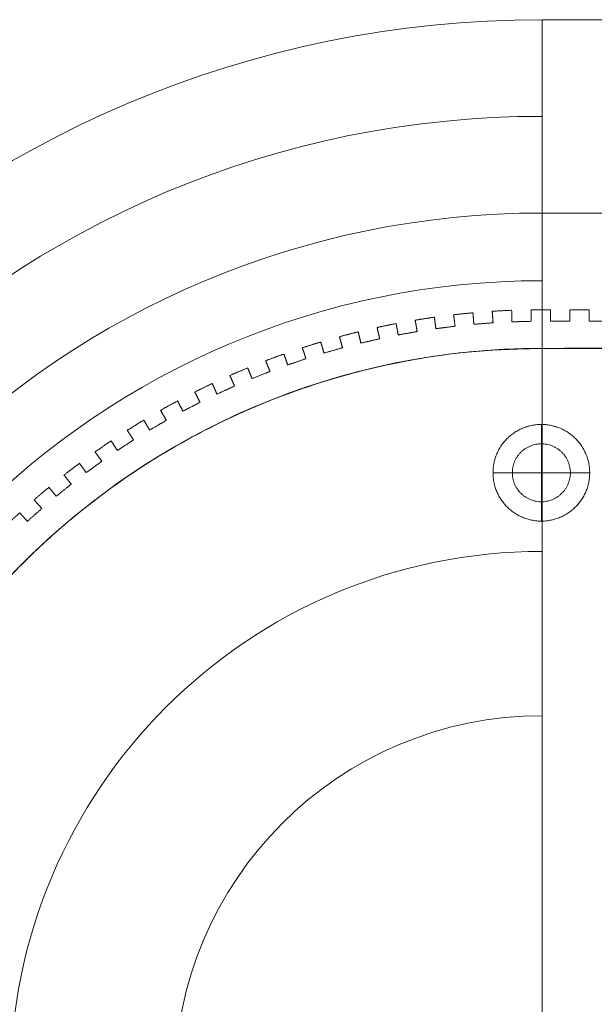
# Model space of a CAD drawing. Header units: millimetres. Extents: x -13921 to -12971, y -5231 to -4681.
# Tile 7 of 16: x -13781 to -13633, y -4936 to -4681. Entities that reach past the tile are written whole.
import ezdxf

# ---------------------------------------------------------------- set-up
doc = ezdxf.new("R2010")
doc.units = ezdxf.units.MM
doc.header["$MEASUREMENT"] = 0
doc.layers.add('Default', color=7, linetype='Continuous', lineweight=18, true_color=0x000000)

msp = doc.modelspace()

# ---------------------------------------------------------------- linework, layer by layer
at = {"layer": 'Default'}
for p, q in [((-13646.19, -4756.36, 23.11), (-13646.19, -4756.36, 398.12)), ((-13646.19, -4766.36, 23.11), (-13646.19, -4766.36, 398.12)), ((-13646.38, -4811.03, 13.17), (-13646.38, -4786.03, 13.17)), ((-13646.38, -4791.03, 7.17), (-13646.38, -4786.03, 7.17)), ((-13646.38, -4791.03, 6.17), (-13646.38, -4786.03, 6.17)), ((-13646.38, -4811.03, 0.17), (-13646.38, -4786.03, 0.17)), ((-13658.88, -4798.53, 13.17), (-13633.88, -4798.53, 13.17)), ((-13658.88, -4798.53, 7.17), (-13653.88, -4798.53, 7.17)), ((-13658.88, -4798.53, 6.17), (-13653.88, -4798.53, 6.17)), ((-13658.88, -4798.53, 0.17), (-13633.88, -4798.53, 0.17)), ((-13638.88, -4798.53, 7.17), (-13633.88, -4798.53, 7.17)), ((-13638.88, -4798.53, 6.17), (-13633.88, -4798.53, 6.17)), ((-13646.38, -4811.03, 7.17), (-13646.38, -4806.03, 7.17)), ((-13646.38, -4811.03, 6.17), (-13646.38, -4806.03, 6.17))]:
    msp.add_line(p, q, dxfattribs=at)
for centre, radius in [((-13646.21, -4956.36, 411.21), 274.99), ((-13646.21, -4956.36, 417.21), 274.99), ((-13646.21, -4956.36, 414.21), 274.99), ((-13646.21, -4956.36, 404.71), 250), ((-13646.21, -4956.36, 398.21), 225), ((-13646.21, -4956.36, 398.21), 207.5), ((-13646.21, -4956.36, 392.4), 190), ((-13646.21, -4956.36, 395.3), 190), ((-13646.21, -4956.36, 398.21), 190), ((-13646.21, -4956.36, 417.21), 137.5), ((-13646.21, -4956.36, 392.35), 95)]:
    msp.add_arc(centre, radius, 90, 270, dxfattribs=at)
for points in [[(-13646.21, -4681.37, 417.21), (-13646.21, -4818.86, 417.21), (-13646.21, -4956.36, 417.21)], [(-13646.21, -4681.37, 411.21), (-13646.21, -4681.37, 414.21), (-13646.21, -4681.37, 417.21)], [(-13646.21, -4731.36, 398.21), (-13646.21, -4706.36, 404.71), (-13646.21, -4681.37, 411.21)], [(-13246.21, -4681.37, 417.21), (-13446.21, -4681.37, 417.21), (-13646.21, -4681.37, 417.21)], [(-13646.21, -5231.35, 417.21), (-13646.21, -4956.36, 417.21), (-13646.21, -4681.37, 417.21)], [(-13246.21, -4681.37, 411.21), (-13446.21, -4681.37, 411.21), (-13646.21, -4681.37, 411.21)], [(-13646.21, -4681.37, 417.21), (-13646.21, -4681.37, 414.21), (-13646.21, -4681.37, 411.21)], [(-13646.21, -4681.37, 411.21), (-13646.21, -4706.36, 404.71), (-13646.21, -4731.36, 398.21)], [(-13646.21, -4766.36, 398.21), (-13646.21, -4748.86, 398.21), (-13646.21, -4731.36, 398.21)], [(-13246.21, -4731.36, 398.21), (-13446.21, -4731.36, 398.21), (-13646.21, -4731.36, 398.21)], [(-13646.21, -4731.36, 398.21), (-13646.21, -4748.86, 398.21), (-13646.21, -4766.36, 398.21)], [(-13673.65, -4761.27, 23.11), (-13673.84, -4759.79, 23.11), (-13674.03, -4758.3, 23.11)], [(-13673.65, -4761.27, 398.12), (-13673.84, -4759.79, 398.12), (-13674.03, -4758.3, 398.12)], [(-13674.03, -4758.3, 23.11), (-13674.03, -4758.3, 210.61), (-13674.03, -4758.3, 398.12)], [(-13674.03, -4758.3, 217.75), (-13673.84, -4759.79, 217.75), (-13673.65, -4761.27, 217.75)], [(-13669.07, -4757.67, 23.11), (-13668.88, -4759.15, 23.11), (-13668.69, -4760.63, 23.11)], [(-13669.07, -4757.67, 398.12), (-13668.88, -4759.15, 398.12), (-13668.69, -4760.63, 398.12)], [(-13669.07, -4757.67, 398.12), (-13669.07, -4757.67, 210.61), (-13669.07, -4757.67, 23.11)], [(-13668.69, -4760.63, 217.75), (-13668.88, -4759.15, 217.75), (-13669.07, -4757.67, 217.75)], [(-13669.01, -4758.15, 23.11), (-13669.01, -4758.15, 210.61), (-13669.01, -4758.15, 398.12)], [(-13663.84, -4760.13, 23.11), (-13663.96, -4758.65, 23.11), (-13664.07, -4757.16, 23.11)], [(-13663.84, -4760.13, 398.12), (-13663.96, -4758.65, 398.12), (-13664.07, -4757.16, 398.12)], [(-13664.07, -4757.16, 23.11), (-13664.07, -4757.16, 210.61), (-13664.07, -4757.16, 398.12)], [(-13664.07, -4757.16, 217.75), (-13663.96, -4758.65, 217.75), (-13663.84, -4760.13, 217.75)], [(-13664.03, -4757.64, 23.11), (-13664.03, -4757.64, 210.61), (-13664.03, -4757.64, 398.12)], [(-13659.08, -4756.77, 23.11), (-13658.97, -4758.26, 23.11), (-13658.86, -4759.75, 23.11)], [(-13659.08, -4756.77, 398.12), (-13658.97, -4758.26, 398.12), (-13658.86, -4759.75, 398.12)], [(-13659.08, -4756.77, 398.12), (-13659.08, -4756.77, 210.61), (-13659.08, -4756.77, 23.11)], [(-13658.86, -4759.75, 217.75), (-13658.97, -4758.26, 217.75), (-13659.08, -4756.77, 217.75)], [(-13659.05, -4757.26, 23.11), (-13659.05, -4757.26, 210.61), (-13659.05, -4757.26, 398.12)], [(-13653.98, -4759.5, 23.11), (-13654.02, -4758, 23.11), (-13654.06, -4756.51, 23.11)], [(-13653.98, -4759.5, 398.12), (-13654.02, -4758, 398.12), (-13654.06, -4756.51, 398.12)], [(-13654.06, -4756.51, 23.11), (-13654.06, -4756.51, 210.61), (-13654.06, -4756.51, 398.12)], [(-13654.06, -4756.51, 217.75), (-13654.02, -4758, 217.75), (-13653.98, -4759.5, 217.75)], [(-13654.05, -4757, 23.11), (-13654.05, -4757, 210.61), (-13654.05, -4757, 398.12)], [(-13649.06, -4756.38, 23.11), (-13649.02, -4757.87, 23.11), (-13648.98, -4759.36, 23.11)], [(-13649.06, -4756.38, 398.12), (-13649.02, -4757.87, 398.12), (-13648.98, -4759.36, 398.12)], [(-13649.06, -4756.38, 398.12), (-13649.06, -4756.38, 210.61), (-13649.06, -4756.38, 23.11)], [(-13648.98, -4759.36, 217.75), (-13649.02, -4757.87, 217.75), (-13649.06, -4756.38, 217.75)], [(-13649.05, -4756.86, 23.11), (-13649.05, -4756.86, 210.61), (-13649.05, -4756.86, 398.12)], [(-13644.03, -4759.36, 23.11), (-13644.03, -4757.86, 23.11), (-13644.03, -4756.36, 23.11)], [(-13644.03, -4759.36, 398.12), (-13644.03, -4757.86, 398.12), (-13644.03, -4756.36, 398.12)], [(-13644.03, -4756.36, 23.11), (-13644.03, -4756.36, 210.61), (-13644.03, -4756.36, 398.12)], [(-13644.03, -4756.36, 217.75), (-13644.03, -4757.86, 217.75), (-13644.03, -4759.36, 217.75)], [(-13644.03, -4756.86, 23.11), (-13644.03, -4756.86, 210.61), (-13644.03, -4756.86, 398.12)], [(-13634, -4756.36, 23.11), (-13636.52, -4756.36, 23.11), (-13639.03, -4756.36, 23.11)], [(-13634, -4756.36, 398.12), (-13636.52, -4756.36, 398.12), (-13639.03, -4756.36, 398.12)], [(-13639.03, -4756.36, 23.11), (-13639.03, -4757.86, 23.11), (-13639.03, -4759.36, 23.11)], [(-13639.03, -4756.36, 398.12), (-13639.03, -4757.86, 398.12), (-13639.03, -4759.36, 398.12)], [(-13639.03, -4756.36, 398.12), (-13639.03, -4756.36, 210.61), (-13639.03, -4756.36, 23.11)], [(-13639.03, -4756.36, 210.61), (-13636.52, -4756.36, 210.61), (-13634, -4756.36, 210.61)], [(-13639.03, -4759.36, 217.75), (-13639.03, -4757.86, 217.75), (-13639.03, -4756.36, 217.75)], [(-13639.03, -4756.86, 23.11), (-13639.03, -4756.86, 210.61), (-13639.03, -4756.86, 398.12)], [(-13634, -4759.36, 23.11), (-13634, -4757.86, 23.11), (-13634, -4756.36, 23.11)], [(-13634, -4759.36, 398.12), (-13634, -4757.86, 398.12), (-13634, -4756.36, 398.12)], [(-13634, -4756.36, 23.11), (-13634, -4756.36, 210.61), (-13634, -4756.36, 398.12)], [(-13634, -4756.36, 217.75), (-13634, -4757.86, 217.75), (-13634, -4759.36, 217.75)], [(-13634, -4756.86, 23.11), (-13634, -4756.86, 210.61), (-13634, -4756.86, 398.12)], [(-13688.85, -4760.96, 23.11), (-13688.52, -4762.41, 23.11), (-13688.18, -4763.87, 23.11)], [(-13688.85, -4760.96, 398.12), (-13688.52, -4762.41, 398.12), (-13688.18, -4763.87, 398.12)], [(-13688.85, -4760.96, 398.12), (-13688.85, -4760.96, 210.61), (-13688.85, -4760.96, 23.11)], [(-13688.18, -4763.87, 217.75), (-13688.52, -4762.41, 217.75), (-13688.85, -4760.96, 217.75)], [(-13683.4, -4762.89, 23.11), (-13683.66, -4761.42, 23.11), (-13683.93, -4759.95, 23.11)], [(-13683.4, -4762.89, 398.12), (-13683.66, -4761.42, 398.12), (-13683.93, -4759.95, 398.12)], [(-13683.93, -4759.95, 23.11), (-13683.93, -4759.95, 210.61), (-13683.93, -4759.95, 398.12)], [(-13683.93, -4759.95, 217.75), (-13683.66, -4761.42, 217.75), (-13683.4, -4762.89, 217.75)], [(-13683.84, -4760.43, 23.11), (-13683.84, -4760.43, 210.61), (-13683.84, -4760.43, 398.12)], [(-13679, -4759.07, 23.11), (-13678.74, -4760.54, 23.11), (-13678.48, -4762.01, 23.11)], [(-13679, -4759.07, 398.12), (-13678.74, -4760.54, 398.12), (-13678.48, -4762.01, 398.12)], [(-13679, -4759.07, 398.12), (-13679, -4759.07, 210.61), (-13679, -4759.07, 23.11)], [(-13678.48, -4762.01, 217.75), (-13678.74, -4760.54, 217.75), (-13679, -4759.07, 217.75)], [(-13678.92, -4759.54, 23.11), (-13678.92, -4759.54, 210.61), (-13678.92, -4759.54, 398.12)], [(-13673.97, -4758.79, 23.11), (-13673.97, -4758.79, 210.61), (-13673.97, -4758.79, 398.12)], [(-13668.69, -4760.63, 23.11), (-13671.17, -4760.95, 23.11), (-13673.65, -4761.27, 23.11)], [(-13668.69, -4760.63, 398.12), (-13671.17, -4760.95, 398.12), (-13673.65, -4761.27, 398.12)], [(-13673.65, -4761.27, 217.75), (-13671.17, -4760.95, 217.75), (-13668.69, -4760.63, 217.75)], [(-13671.17, -4760.95, 23.11), (-13671.17, -4760.95, 210.61), (-13671.17, -4760.95, 398.12)], [(-13668.69, -4760.63, 23.11), (-13668.69, -4760.63, 210.61), (-13668.69, -4760.63, 398.12)], [(-13658.86, -4759.75, 23.11), (-13661.35, -4759.94, 23.11), (-13663.84, -4760.13, 23.11)], [(-13658.86, -4759.75, 398.12), (-13661.35, -4759.94, 398.12), (-13663.84, -4760.13, 398.12)], [(-13663.84, -4760.13, 217.75), (-13661.35, -4759.94, 217.75), (-13658.86, -4759.75, 217.75)], [(-13663.84, -4760.13, 23.11), (-13663.84, -4760.13, 210.61), (-13663.84, -4760.13, 398.12)], [(-13661.35, -4759.94, 23.11), (-13661.35, -4759.94, 210.61), (-13661.35, -4759.94, 398.12)], [(-13658.86, -4759.75, 23.11), (-13658.86, -4759.75, 210.61), (-13658.86, -4759.75, 398.12)], [(-13648.98, -4759.36, 23.11), (-13651.48, -4759.43, 23.11), (-13653.98, -4759.5, 23.11)], [(-13648.98, -4759.36, 398.12), (-13651.48, -4759.43, 398.12), (-13653.98, -4759.5, 398.12)], [(-13653.98, -4759.5, 217.75), (-13651.48, -4759.43, 217.75), (-13648.98, -4759.36, 217.75)], [(-13653.98, -4759.5, 23.11), (-13653.98, -4759.5, 210.61), (-13653.98, -4759.5, 398.12)], [(-13651.48, -4759.43, 23.11), (-13651.48, -4759.43, 210.61), (-13651.48, -4759.43, 398.12)], [(-13648.98, -4759.36, 23.11), (-13648.98, -4759.36, 210.61), (-13648.98, -4759.36, 398.12)], [(-13639.03, -4759.36, 23.11), (-13641.53, -4759.36, 23.11), (-13644.03, -4759.36, 23.11)], [(-13639.03, -4759.36, 398.12), (-13641.53, -4759.36, 398.12), (-13644.03, -4759.36, 398.12)], [(-13644.03, -4759.36, 23.11), (-13644.03, -4759.36, 210.61), (-13644.03, -4759.36, 398.12)], [(-13644.03, -4759.36, 217.75), (-13641.53, -4759.36, 217.75), (-13639.03, -4759.36, 217.75)], [(-13641.53, -4759.36, 23.11), (-13641.53, -4759.36, 210.61), (-13641.53, -4759.36, 398.12)], [(-13639.03, -4759.36, 23.11), (-13639.03, -4759.36, 210.61), (-13639.03, -4759.36, 398.12)], [(-13629, -4759.36, 23.11), (-13631.5, -4759.36, 23.11), (-13634, -4759.36, 23.11)], [(-13629, -4759.36, 398.12), (-13631.5, -4759.36, 398.12), (-13634, -4759.36, 398.12)], [(-13634, -4759.36, 23.11), (-13634, -4759.36, 210.61), (-13634, -4759.36, 398.12)], [(-13634, -4759.36, 217.75), (-13631.5, -4759.36, 217.75), (-13629, -4759.36, 217.75)], [(-13698.59, -4763.34, 23.11), (-13698.19, -4764.78, 23.11), (-13697.78, -4766.21, 23.11)], [(-13698.59, -4763.34, 398.12), (-13698.19, -4764.78, 398.12), (-13697.78, -4766.21, 398.12)], [(-13698.59, -4763.34, 398.12), (-13698.59, -4763.34, 210.61), (-13698.59, -4763.34, 23.11)], [(-13697.78, -4766.21, 217.75), (-13698.19, -4764.78, 217.75), (-13698.59, -4763.34, 217.75)], [(-13693.05, -4765, 23.11), (-13693.39, -4763.54, 23.11), (-13693.72, -4762.09, 23.11)], [(-13693.05, -4765, 398.12), (-13693.39, -4763.54, 398.12), (-13693.72, -4762.09, 398.12)], [(-13693.72, -4762.09, 23.11), (-13693.72, -4762.09, 210.61), (-13693.72, -4762.09, 398.12)], [(-13693.72, -4762.09, 217.75), (-13693.39, -4763.54, 217.75), (-13693.05, -4765, 217.75)], [(-13693.62, -4762.56, 23.11), (-13693.62, -4762.56, 210.61), (-13693.62, -4762.56, 398.12)], [(-13688.74, -4761.43, 23.11), (-13688.74, -4761.43, 210.61), (-13688.74, -4761.43, 398.12)], [(-13678.48, -4762.01, 23.11), (-13680.94, -4762.45, 23.11), (-13683.4, -4762.89, 23.11)], [(-13678.48, -4762.01, 398.12), (-13680.94, -4762.45, 398.12), (-13683.4, -4762.89, 398.12)], [(-13683.4, -4762.89, 217.75), (-13680.94, -4762.45, 217.75), (-13678.48, -4762.01, 217.75)], [(-13683.4, -4762.89, 23.11), (-13683.4, -4762.89, 210.61), (-13683.4, -4762.89, 398.12)], [(-13680.94, -4762.45, 23.11), (-13680.94, -4762.45, 210.61), (-13680.94, -4762.45, 398.12)], [(-13678.48, -4762.01, 23.11), (-13678.48, -4762.01, 210.61), (-13678.48, -4762.01, 398.12)], [(-13673.65, -4761.27, 23.11), (-13673.65, -4761.27, 210.61), (-13673.65, -4761.27, 398.12)], [(-13708.2, -4766.21, 23.11), (-13707.72, -4767.63, 23.11), (-13707.24, -4769.04, 23.11)], [(-13708.2, -4766.21, 398.12), (-13707.72, -4767.63, 398.12), (-13707.24, -4769.04, 398.12)], [(-13708.2, -4766.21, 398.12), (-13708.2, -4766.21, 210.61), (-13708.2, -4766.21, 23.11)], [(-13707.24, -4769.04, 217.75), (-13707.72, -4767.63, 217.75), (-13708.2, -4766.21, 217.75)], [(-13702.59, -4767.59, 23.11), (-13702.99, -4766.15, 23.11), (-13703.4, -4764.72, 23.11)], [(-13702.59, -4767.59, 398.12), (-13702.99, -4766.15, 398.12), (-13703.4, -4764.72, 398.12)], [(-13703.4, -4764.72, 23.11), (-13703.4, -4764.72, 210.61), (-13703.4, -4764.72, 398.12)], [(-13703.4, -4764.72, 217.75), (-13702.99, -4766.15, 217.75), (-13702.59, -4767.59, 217.75)], [(-13703.27, -4765.18, 23.11), (-13703.27, -4765.18, 210.61), (-13703.27, -4765.18, 398.12)], [(-13697.78, -4766.21, 23.11), (-13700.18, -4766.9, 23.11), (-13702.59, -4767.59, 23.11)], [(-13697.78, -4766.21, 398.12), (-13700.18, -4766.9, 398.12), (-13702.59, -4767.59, 398.12)], [(-13702.59, -4767.59, 217.75), (-13700.18, -4766.9, 217.75), (-13697.78, -4766.21, 217.75)], [(-13698.46, -4763.81, 23.11), (-13698.46, -4763.81, 210.61), (-13698.46, -4763.81, 398.12)], [(-13697.78, -4766.21, 23.11), (-13697.78, -4766.21, 210.61), (-13697.78, -4766.21, 398.12)], [(-13688.18, -4763.87, 23.11), (-13690.62, -4764.43, 23.11), (-13693.05, -4765, 23.11)], [(-13688.18, -4763.87, 398.12), (-13690.62, -4764.43, 398.12), (-13693.05, -4765, 398.12)], [(-13693.05, -4765, 217.75), (-13690.62, -4764.43, 217.75), (-13688.18, -4763.87, 217.75)], [(-13693.05, -4765, 23.11), (-13693.05, -4765, 210.61), (-13693.05, -4765, 398.12)], [(-13690.62, -4764.43, 23.11), (-13690.62, -4764.43, 210.61), (-13690.62, -4764.43, 398.12)], [(-13688.18, -4763.87, 23.11), (-13688.18, -4763.87, 210.61), (-13688.18, -4763.87, 398.12)], [(-13711.98, -4770.65, 23.11), (-13712.46, -4769.24, 23.11), (-13712.94, -4767.82, 23.11)], [(-13711.98, -4770.65, 398.12), (-13712.46, -4769.24, 398.12), (-13712.94, -4767.82, 398.12)], [(-13712.94, -4767.82, 23.11), (-13712.94, -4767.82, 210.61), (-13712.94, -4767.82, 398.12)], [(-13712.94, -4767.82, 217.75), (-13712.46, -4769.24, 217.75), (-13711.98, -4770.65, 217.75)], [(-13712.78, -4768.28, 23.11), (-13712.78, -4768.28, 210.61), (-13712.78, -4768.28, 398.12)], [(-13708.05, -4766.67, 23.11), (-13708.05, -4766.67, 210.61), (-13708.05, -4766.67, 398.12)], [(-13702.59, -4767.59, 23.11), (-13702.59, -4767.59, 210.61), (-13702.59, -4767.59, 398.12)], [(-13700.18, -4766.9, 23.11), (-13700.18, -4766.9, 210.61), (-13700.18, -4766.9, 398.12)], [(-13646.21, -4956.36, 392.3), (-13646.21, -4861.36, 392.35), (-13646.21, -4766.35, 392.4)], [(-13646.21, -4766.35, 392.4), (-13646.21, -4766.36, 395.3), (-13646.21, -4766.36, 398.21)], [(-13246.21, -4766.35, 392.4), (-13446.21, -4766.35, 392.4), (-13646.21, -4766.35, 392.4)], [(-13646.21, -4766.36, 398.21), (-13646.21, -4766.36, 395.3), (-13646.21, -4766.35, 392.4)], [(-13646.21, -4766.35, 392.4), (-13646.21, -4956.35, 392.3), (-13646.21, -5146.35, 392.21)], [(-13246.21, -4766.36, 398.21), (-13446.21, -4766.36, 398.21), (-13646.21, -4766.36, 398.21)], [(-13246.19, -4766.36, 13.17), (-13446.19, -4766.36, 13.17), (-13646.19, -4766.36, 13.17)], [(-13646.19, -4766.36, 13.17), (-13646.19, -4766.36, 20.67), (-13646.19, -4766.36, 28.17)], [(-13246.19, -4766.36, 28.17), (-13446.19, -4766.36, 28.17), (-13646.19, -4766.36, 28.17)], [(-13717.66, -4769.56, 23.11), (-13717.11, -4770.95, 23.11), (-13716.56, -4772.34, 23.11)], [(-13717.66, -4769.56, 398.12), (-13717.11, -4770.95, 398.12), (-13716.56, -4772.34, 398.12)], [(-13717.66, -4769.56, 398.12), (-13717.66, -4769.56, 210.61), (-13717.66, -4769.56, 23.11)], [(-13716.56, -4772.34, 217.75), (-13717.11, -4770.95, 217.75), (-13717.66, -4769.56, 217.75)], [(-13717.48, -4770.01, 23.11), (-13717.48, -4770.01, 210.61), (-13717.48, -4770.01, 398.12)], [(-13707.24, -4769.04, 23.11), (-13709.61, -4769.84, 23.11), (-13711.98, -4770.65, 23.11)], [(-13707.24, -4769.04, 398.12), (-13709.61, -4769.84, 398.12), (-13711.98, -4770.65, 398.12)], [(-13711.98, -4770.65, 217.75), (-13709.61, -4769.84, 217.75), (-13707.24, -4769.04, 217.75)], [(-13711.98, -4770.65, 23.11), (-13711.98, -4770.65, 210.61), (-13711.98, -4770.65, 398.12)], [(-13709.61, -4769.84, 23.11), (-13709.61, -4769.84, 210.61), (-13709.61, -4769.84, 398.12)], [(-13707.24, -4769.04, 23.11), (-13707.24, -4769.04, 210.61), (-13707.24, -4769.04, 398.12)], [(-13726.93, -4773.38, 23.11), (-13726.31, -4774.74, 23.11), (-13725.69, -4776.09, 23.11)], [(-13726.93, -4773.38, 398.12), (-13726.31, -4774.74, 398.12), (-13725.69, -4776.09, 398.12)], [(-13726.93, -4773.38, 398.12), (-13726.93, -4773.38, 210.61), (-13726.93, -4773.38, 23.11)], [(-13725.69, -4776.09, 217.75), (-13726.31, -4774.74, 217.75), (-13726.93, -4773.38, 217.75)], [(-13726.73, -4773.82, 23.11), (-13726.73, -4773.82, 210.61), (-13726.73, -4773.82, 398.12)], [(-13721.2, -4774.18, 23.11), (-13721.75, -4772.79, 23.11), (-13722.31, -4771.41, 23.11)], [(-13721.2, -4774.18, 398.12), (-13721.75, -4772.79, 398.12), (-13722.31, -4771.41, 398.12)], [(-13722.31, -4771.41, 23.11), (-13722.31, -4771.41, 210.61), (-13722.31, -4771.41, 398.12)], [(-13722.31, -4771.41, 217.75), (-13721.75, -4772.79, 217.75), (-13721.2, -4774.18, 217.75)], [(-13722.13, -4771.86, 23.11), (-13722.13, -4771.86, 210.61), (-13722.13, -4771.86, 398.12)], [(-13716.56, -4772.34, 23.11), (-13718.88, -4773.26, 23.11), (-13721.2, -4774.18, 23.11)], [(-13716.56, -4772.34, 398.12), (-13718.88, -4773.26, 398.12), (-13721.2, -4774.18, 398.12)], [(-13721.2, -4774.18, 217.75), (-13718.88, -4773.26, 217.75), (-13716.56, -4772.34, 217.75)], [(-13718.88, -4773.26, 23.11), (-13718.88, -4773.26, 210.61), (-13718.88, -4773.26, 398.12)], [(-13716.56, -4772.34, 23.11), (-13716.56, -4772.34, 210.61), (-13716.56, -4772.34, 398.12)], [(-13730.24, -4778.17, 23.11), (-13730.86, -4776.81, 23.11), (-13731.48, -4775.45, 23.11)], [(-13730.24, -4778.17, 398.12), (-13730.86, -4776.81, 398.12), (-13731.48, -4775.45, 398.12)], [(-13731.48, -4775.45, 23.11), (-13731.48, -4775.45, 210.61), (-13731.48, -4775.45, 398.12)], [(-13731.48, -4775.45, 217.75), (-13730.86, -4776.81, 217.75), (-13730.24, -4778.17, 217.75)], [(-13731.28, -4775.9, 23.11), (-13731.28, -4775.9, 210.61), (-13731.28, -4775.9, 398.12)], [(-13725.69, -4776.09, 23.11), (-13727.97, -4777.13, 23.11), (-13730.24, -4778.17, 23.11)], [(-13725.69, -4776.09, 398.12), (-13727.97, -4777.13, 398.12), (-13730.24, -4778.17, 398.12)], [(-13730.24, -4778.17, 217.75), (-13727.97, -4777.13, 217.75), (-13725.69, -4776.09, 217.75)], [(-13725.69, -4776.09, 23.11), (-13725.69, -4776.09, 210.61), (-13725.69, -4776.09, 398.12)], [(-13721.2, -4774.18, 23.11), (-13721.2, -4774.18, 210.61), (-13721.2, -4774.18, 398.12)], [(-13736, -4777.66, 23.11), (-13735.32, -4778.98, 23.11), (-13734.63, -4780.31, 23.11)], [(-13736, -4777.66, 398.12), (-13735.32, -4778.98, 398.12), (-13734.63, -4780.31, 398.12)], [(-13736, -4777.66, 398.12), (-13736, -4777.66, 210.61), (-13736, -4777.66, 23.11)], [(-13734.63, -4780.31, 217.75), (-13735.32, -4778.98, 217.75), (-13736, -4777.66, 217.75)], [(-13735.78, -4778.09, 23.11), (-13735.78, -4778.09, 210.61), (-13735.78, -4778.09, 398.12)], [(-13730.24, -4778.17, 23.11), (-13730.24, -4778.17, 210.61), (-13730.24, -4778.17, 398.12)], [(-13727.97, -4777.13, 23.11), (-13727.97, -4777.13, 210.61), (-13727.97, -4777.13, 398.12)], [(-13739.07, -4782.61, 23.11), (-13739.76, -4781.28, 23.11), (-13740.44, -4779.96, 23.11)], [(-13739.07, -4782.61, 398.12), (-13739.76, -4781.28, 398.12), (-13740.44, -4779.96, 398.12)], [(-13740.44, -4779.96, 23.11), (-13740.44, -4779.96, 210.61), (-13740.44, -4779.96, 398.12)], [(-13740.44, -4779.96, 217.75), (-13739.76, -4781.28, 217.75), (-13739.07, -4782.61, 217.75)], [(-13740.22, -4780.39, 23.11), (-13740.22, -4780.39, 210.61), (-13740.22, -4780.39, 398.12)], [(-13734.63, -4780.31, 23.11), (-13736.85, -4781.46, 23.11), (-13739.07, -4782.61, 23.11)], [(-13734.63, -4780.31, 398.12), (-13736.85, -4781.46, 398.12), (-13739.07, -4782.61, 398.12)], [(-13739.07, -4782.61, 217.75), (-13736.85, -4781.46, 217.75), (-13734.63, -4780.31, 217.75)], [(-13736.85, -4781.46, 23.11), (-13736.85, -4781.46, 210.61), (-13736.85, -4781.46, 398.12)], [(-13734.63, -4780.31, 23.11), (-13734.63, -4780.31, 210.61), (-13734.63, -4780.31, 398.12)], [(-13744.85, -4782.38, 23.11), (-13744.1, -4783.67, 23.11), (-13743.34, -4784.96, 23.11)], [(-13744.85, -4782.38, 398.12), (-13744.1, -4783.67, 398.12), (-13743.34, -4784.96, 398.12)], [(-13744.85, -4782.38, 398.12), (-13744.85, -4782.38, 210.61), (-13744.85, -4782.38, 23.11)], [(-13743.34, -4784.96, 217.75), (-13744.1, -4783.67, 217.75), (-13744.85, -4782.38, 217.75)], [(-13744.6, -4782.8, 23.11), (-13744.6, -4782.8, 210.61), (-13744.6, -4782.8, 398.12)], [(-13739.07, -4782.61, 23.11), (-13739.07, -4782.61, 210.61), (-13739.07, -4782.61, 398.12)], [(-13747.66, -4787.48, 23.11), (-13748.41, -4786.19, 23.11), (-13749.17, -4784.9, 23.11)], [(-13747.66, -4787.48, 398.12), (-13748.41, -4786.19, 398.12), (-13749.17, -4784.9, 398.12)], [(-13749.17, -4784.9, 23.11), (-13749.17, -4784.9, 210.61), (-13749.17, -4784.9, 398.12)], [(-13749.17, -4784.9, 217.75), (-13748.41, -4786.19, 217.75), (-13747.66, -4787.48, 217.75)], [(-13748.92, -4785.32, 23.11), (-13748.92, -4785.32, 210.61), (-13748.92, -4785.32, 398.12)], [(-13743.34, -4784.96, 23.11), (-13745.5, -4786.22, 23.11), (-13747.66, -4787.48, 23.11)], [(-13743.34, -4784.96, 398.12), (-13745.5, -4786.22, 398.12), (-13747.66, -4787.48, 398.12)], [(-13747.66, -4787.48, 217.75), (-13745.5, -4786.22, 217.75), (-13743.34, -4784.96, 217.75)], [(-13745.5, -4786.22, 23.11), (-13745.5, -4786.22, 210.61), (-13745.5, -4786.22, 398.12)], [(-13743.34, -4784.96, 23.11), (-13743.34, -4784.96, 210.61), (-13743.34, -4784.96, 398.12)], [(-13646.38, -4786.03, 13.17), (-13646.38, -4786.03, 10.17), (-13646.38, -4786.03, 7.17)], [(-13646.38, -4786.03, 6.17), (-13646.38, -4786.03, 3.17), (-13646.38, -4786.03, 0.17)], [(-13753.45, -4787.55, 23.11), (-13752.63, -4788.8, 23.11), (-13751.81, -4790.05, 23.11)], [(-13753.45, -4787.55, 398.12), (-13752.63, -4788.8, 398.12), (-13751.81, -4790.05, 398.12)], [(-13753.45, -4787.55, 398.12), (-13753.45, -4787.55, 210.61), (-13753.45, -4787.55, 23.11)], [(-13751.81, -4790.05, 217.75), (-13752.63, -4788.8, 217.75), (-13753.45, -4787.55, 217.75)], [(-13753.18, -4787.95, 23.11), (-13753.18, -4787.95, 210.61), (-13753.18, -4787.95, 398.12)], [(-13747.66, -4787.48, 23.11), (-13747.66, -4787.48, 210.61), (-13747.66, -4787.48, 398.12)], [(-13756, -4792.78, 23.11), (-13756.82, -4791.53, 23.11), (-13757.63, -4790.28, 23.11)], [(-13756, -4792.78, 398.12), (-13756.82, -4791.53, 398.12), (-13757.63, -4790.28, 398.12)], [(-13757.63, -4790.28, 23.11), (-13757.63, -4790.28, 210.61), (-13757.63, -4790.28, 398.12)], [(-13757.63, -4790.28, 217.75), (-13756.82, -4791.53, 217.75), (-13756, -4792.78, 217.75)], [(-13757.37, -4790.69, 23.11), (-13757.37, -4790.69, 210.61), (-13757.37, -4790.69, 398.12)], [(-13751.81, -4790.05, 23.11), (-13753.91, -4791.41, 23.11), (-13756, -4792.78, 23.11)], [(-13751.81, -4790.05, 398.12), (-13753.91, -4791.41, 398.12), (-13756, -4792.78, 398.12)], [(-13756, -4792.78, 217.75), (-13753.91, -4791.41, 217.75), (-13751.81, -4790.05, 217.75)], [(-13753.91, -4791.41, 23.11), (-13753.91, -4791.41, 210.61), (-13753.91, -4791.41, 398.12)], [(-13751.81, -4790.05, 23.11), (-13751.81, -4790.05, 210.61), (-13751.81, -4790.05, 398.12)], [(-13646.38, -4791.03, 6.17), (-13646.38, -4791.03, 6.67), (-13646.38, -4791.03, 7.17)], [(-13761.77, -4793.14, 23.11), (-13760.9, -4794.34, 23.11), (-13760.02, -4795.55, 23.11)], [(-13761.77, -4793.14, 398.12), (-13760.9, -4794.34, 398.12), (-13760.02, -4795.55, 398.12)], [(-13761.77, -4793.14, 398.12), (-13761.77, -4793.14, 210.61), (-13761.77, -4793.14, 23.11)], [(-13760.02, -4795.55, 217.75), (-13760.9, -4794.34, 217.75), (-13761.77, -4793.14, 217.75)], [(-13761.49, -4793.53, 23.11), (-13761.49, -4793.53, 210.61), (-13761.49, -4793.53, 398.12)], [(-13756, -4792.78, 23.11), (-13756, -4792.78, 210.61), (-13756, -4792.78, 398.12)], [(-13764.06, -4798.49, 23.11), (-13764.94, -4797.28, 23.11), (-13765.82, -4796.08, 23.11)], [(-13764.06, -4798.49, 398.12), (-13764.94, -4797.28, 398.12), (-13765.82, -4796.08, 398.12)], [(-13765.82, -4796.08, 23.11), (-13765.82, -4796.08, 210.61), (-13765.82, -4796.08, 398.12)], [(-13765.82, -4796.08, 217.75), (-13764.94, -4797.28, 217.75), (-13764.06, -4798.49, 217.75)], [(-13765.53, -4796.47, 23.11), (-13765.53, -4796.47, 210.61), (-13765.53, -4796.47, 398.12)], [(-13760.02, -4795.55, 23.11), (-13762.04, -4797.02, 23.11), (-13764.06, -4798.49, 23.11)], [(-13760.02, -4795.55, 398.12), (-13762.04, -4797.02, 398.12), (-13764.06, -4798.49, 398.12)], [(-13764.06, -4798.49, 217.75), (-13762.04, -4797.02, 217.75), (-13760.02, -4795.55, 217.75)], [(-13760.02, -4795.55, 23.11), (-13760.02, -4795.55, 210.61), (-13760.02, -4795.55, 398.12)], [(-13769.81, -4799.14, 23.11), (-13768.87, -4800.3, 23.11), (-13767.94, -4801.46, 23.11)], [(-13769.81, -4799.14, 398.12), (-13768.87, -4800.3, 398.12), (-13767.94, -4801.46, 398.12)], [(-13769.81, -4799.14, 398.12), (-13769.81, -4799.14, 210.61), (-13769.81, -4799.14, 23.11)], [(-13767.94, -4801.46, 217.75), (-13768.87, -4800.3, 217.75), (-13769.81, -4799.14, 217.75)], [(-13764.06, -4798.49, 23.11), (-13764.06, -4798.49, 210.61), (-13764.06, -4798.49, 398.12)], [(-13762.04, -4797.02, 23.11), (-13762.04, -4797.02, 210.61), (-13762.04, -4797.02, 398.12)], [(-13658.88, -4798.53, 13.17), (-13658.88, -4798.53, 10.17), (-13658.88, -4798.53, 7.17)], [(-13658.88, -4798.53, 6.17), (-13658.88, -4798.53, 3.17), (-13658.88, -4798.53, 0.17)], [(-13653.88, -4798.53, 6.17), (-13653.88, -4798.53, 6.67), (-13653.88, -4798.53, 7.17)], [(-13638.88, -4798.53, 6.17), (-13638.88, -4798.53, 6.67), (-13638.88, -4798.53, 7.17)], [(-13633.88, -4798.53, 13.17), (-13633.88, -4798.53, 10.17), (-13633.88, -4798.53, 7.17)], [(-13633.88, -4798.53, 6.17), (-13633.88, -4798.53, 3.17), (-13633.88, -4798.53, 0.17)], [(-13767.94, -4801.46, 23.11), (-13769.88, -4803.03, 23.11), (-13771.83, -4804.6, 23.11)], [(-13767.94, -4801.46, 398.12), (-13769.88, -4803.03, 398.12), (-13771.83, -4804.6, 398.12)], [(-13771.83, -4804.6, 217.75), (-13769.88, -4803.03, 217.75), (-13767.94, -4801.46, 217.75)], [(-13769.51, -4799.51, 23.11), (-13769.51, -4799.51, 210.61), (-13769.51, -4799.51, 398.12)], [(-13767.94, -4801.46, 23.11), (-13767.94, -4801.46, 210.61), (-13767.94, -4801.46, 398.12)], [(-13771.83, -4804.6, 23.11), (-13772.76, -4803.44, 23.11), (-13773.7, -4802.28, 23.11)], [(-13771.83, -4804.6, 398.12), (-13772.76, -4803.44, 398.12), (-13773.7, -4802.28, 398.12)], [(-13773.7, -4802.28, 23.11), (-13773.7, -4802.28, 210.61), (-13773.7, -4802.28, 398.12)], [(-13773.7, -4802.28, 217.75), (-13772.76, -4803.44, 217.75), (-13771.83, -4804.6, 217.75)], [(-13773.4, -4802.65, 23.11), (-13773.4, -4802.65, 210.61), (-13773.4, -4802.65, 398.12)], [(-13769.88, -4803.03, 23.11), (-13769.88, -4803.03, 210.61), (-13769.88, -4803.03, 398.12)], [(-13777.54, -4805.53, 23.11), (-13776.54, -4806.64, 23.11), (-13775.55, -4807.76, 23.11)], [(-13777.54, -4805.53, 398.12), (-13776.54, -4806.64, 398.12), (-13775.55, -4807.76, 398.12)], [(-13777.54, -4805.53, 398.12), (-13777.54, -4805.53, 210.61), (-13777.54, -4805.53, 23.11)], [(-13775.55, -4807.76, 217.75), (-13776.54, -4806.64, 217.75), (-13777.54, -4805.53, 217.75)], [(-13777.21, -4805.89, 23.11), (-13777.21, -4805.89, 210.61), (-13777.21, -4805.89, 398.12)], [(-13771.83, -4804.6, 23.11), (-13771.83, -4804.6, 210.61), (-13771.83, -4804.6, 398.12)], [(-13646.38, -4806.03, 6.17), (-13646.38, -4806.03, 6.67), (-13646.38, -4806.03, 7.17)], [(-13779.28, -4811.09, 23.11), (-13780.27, -4809.97, 23.11), (-13781.26, -4808.86, 23.11)], [(-13779.28, -4811.09, 398.12), (-13780.27, -4809.97, 398.12), (-13781.26, -4808.86, 398.12)], [(-13781.26, -4808.86, 23.11), (-13781.26, -4808.86, 210.61), (-13781.26, -4808.86, 398.12)], [(-13781.26, -4808.86, 217.75), (-13780.27, -4809.97, 217.75), (-13779.28, -4811.09, 217.75)], [(-13780.94, -4809.22, 23.11), (-13780.94, -4809.22, 210.61), (-13780.94, -4809.22, 398.12)], [(-13775.55, -4807.76, 23.11), (-13777.41, -4809.42, 23.11), (-13779.28, -4811.09, 23.11)], [(-13775.55, -4807.76, 398.12), (-13777.41, -4809.42, 398.12), (-13779.28, -4811.09, 398.12)], [(-13779.28, -4811.09, 217.75), (-13777.41, -4809.42, 217.75), (-13775.55, -4807.76, 217.75)], [(-13777.41, -4809.42, 23.11), (-13777.41, -4809.42, 210.61), (-13777.41, -4809.42, 398.12)], [(-13775.55, -4807.76, 23.11), (-13775.55, -4807.76, 210.61), (-13775.55, -4807.76, 398.12)], [(-13779.28, -4811.09, 23.11), (-13779.28, -4811.09, 210.61), (-13779.28, -4811.09, 398.12)], [(-13646.38, -4811.03, 13.17), (-13646.38, -4811.03, 10.17), (-13646.38, -4811.03, 7.17)], [(-13646.38, -4811.03, 6.17), (-13646.38, -4811.03, 3.17), (-13646.38, -4811.03, 0.17)]]:
    msp.add_open_spline(points, degree=2, dxfattribs=at)
for points, weights in [([(-13674.03, -4758.3, 23.11), (-13676.52, -4758.66, 23.11), (-13679, -4759.07, 23.11)], [0.949102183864, 0.945125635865, 0.941314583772]), ([(-13674.03, -4758.3, 398.12), (-13676.52, -4758.66, 398.12), (-13679, -4759.07, 398.12)], [0.949102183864, 0.945125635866, 0.941314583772]), ([(-13679, -4759.07, 210.61), (-13676.52, -4758.66, 210.61), (-13674.03, -4758.3, 210.61)], [0.941314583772, 0.945125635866, 0.949102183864]), ([(-13664.07, -4757.16, 23.11), (-13666.57, -4757.38, 23.11), (-13669.07, -4757.67, 23.11)], [0.965840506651, 0.961455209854, 0.957241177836]), ([(-13664.07, -4757.16, 398.12), (-13666.57, -4757.38, 398.12), (-13669.07, -4757.67, 398.12)], [0.965840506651, 0.961455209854, 0.957241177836]), ([(-13669.07, -4757.67, 210.61), (-13666.57, -4757.38, 210.61), (-13664.07, -4757.16, 210.61)], [0.957241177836, 0.961455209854, 0.965840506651]), ([(-13654.06, -4756.51, 23.11), (-13656.57, -4756.61, 23.11), (-13659.08, -4756.77, 23.11)], [0.984273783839, 0.97945364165, 0.97481123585]), ([(-13654.06, -4756.51, 398.12), (-13656.57, -4756.61, 398.12), (-13659.08, -4756.77, 398.12)], [0.984273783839, 0.97945364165, 0.97481123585]), ([(-13659.08, -4756.77, 210.61), (-13656.57, -4756.61, 210.61), (-13654.06, -4756.51, 210.61)], [0.97481123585, 0.97945364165, 0.984273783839]), ([(-13683.93, -4759.95, 23.11), (-13686.4, -4760.42, 23.11), (-13688.85, -4760.96, 23.11)], [0.933959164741, 0.930368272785, 0.926937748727]), ([(-13683.93, -4759.95, 398.12), (-13686.4, -4760.42, 398.12), (-13688.85, -4760.96, 398.12)], [0.933959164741, 0.930368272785, 0.926937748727]), ([(-13688.85, -4760.96, 210.61), (-13686.4, -4760.42, 210.61), (-13683.93, -4759.95, 210.61)], [0.926937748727, 0.930368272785, 0.933959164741]), ([(-13693.72, -4762.09, 23.11), (-13696.17, -4762.69, 23.11), (-13698.59, -4763.34, 23.11)], [0.920323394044, 0.917097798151, 0.914028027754]), ([(-13693.72, -4762.09, 398.12), (-13696.17, -4762.69, 398.12), (-13698.59, -4763.34, 398.12)], [0.920323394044, 0.917097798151, 0.914028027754]), ([(-13698.59, -4763.34, 210.61), (-13696.17, -4762.69, 210.61), (-13693.72, -4762.09, 210.61)], [0.914028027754, 0.917097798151, 0.920323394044]), ([(-13703.4, -4764.72, 23.11), (-13705.81, -4765.43, 23.11), (-13708.2, -4766.21, 23.11)], [0.908117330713, 0.905239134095, 0.902512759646]), ([(-13703.4, -4764.72, 398.12), (-13705.81, -4765.43, 398.12), (-13708.2, -4766.21, 398.12)], [0.908117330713, 0.905239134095, 0.902512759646]), ([(-13708.2, -4766.21, 210.61), (-13705.81, -4765.43, 210.61), (-13703.4, -4764.72, 210.61)], [0.902512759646, 0.905239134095, 0.908117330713]), ([(-13712.94, -4767.82, 23.11), (-13715.31, -4768.66, 23.11), (-13717.66, -4769.56, 23.11)], [0.897272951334, 0.894726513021, 0.89232839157]), ([(-13712.94, -4767.82, 398.12), (-13715.31, -4768.66, 398.12), (-13717.66, -4769.56, 398.12)], [0.897272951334, 0.894726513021, 0.89232839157]), ([(-13717.66, -4769.56, 210.61), (-13715.31, -4768.66, 210.61), (-13712.94, -4767.82, 210.61)], [0.89232839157, 0.894726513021, 0.897272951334]), ([(-13722.31, -4771.41, 23.11), (-13724.63, -4772.36, 23.11), (-13726.93, -4773.38, 23.11)], [0.887730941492, 0.885502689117, 0.883419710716]), ([(-13722.31, -4771.41, 398.12), (-13724.63, -4772.36, 398.12), (-13726.93, -4773.38, 398.12)], [0.887730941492, 0.885502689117, 0.883419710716]), ([(-13726.93, -4773.38, 210.61), (-13724.63, -4772.36, 210.61), (-13722.31, -4771.41, 210.61)], [0.883419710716, 0.885502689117, 0.887730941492]), ([(-13731.48, -4775.45, 23.11), (-13733.76, -4776.53, 23.11), (-13736, -4777.66, 23.11)], [0.879439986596, 0.877518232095, 0.87573914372]), ([(-13731.48, -4775.45, 398.12), (-13733.76, -4776.53, 398.12), (-13736, -4777.66, 398.12)], [0.879439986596, 0.877518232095, 0.87573914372]), ([(-13736, -4777.66, 210.61), (-13733.76, -4776.53, 210.61), (-13731.48, -4775.45, 210.61)], [0.87573914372, 0.877518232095, 0.879439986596]), ([(-13740.44, -4779.96, 23.11), (-13742.66, -4781.14, 23.11), (-13744.85, -4782.38, 23.11)], [0.872356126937, 0.870730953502, 0.869246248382]), ([(-13740.44, -4779.96, 398.12), (-13742.66, -4781.14, 398.12), (-13744.85, -4782.38, 398.12)], [0.872356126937, 0.870730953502, 0.869246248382]), ([(-13744.85, -4782.38, 210.61), (-13742.66, -4781.14, 210.61), (-13740.44, -4779.96, 210.61)], [0.869246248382, 0.870730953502, 0.872356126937]), ([(-13749.17, -4784.9, 23.11), (-13751.32, -4786.2, 23.11), (-13753.45, -4787.55, 23.11)], [0.866442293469, 0.865105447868, 0.863907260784]), ([(-13749.17, -4784.9, 398.12), (-13751.32, -4786.2, 398.12), (-13753.45, -4787.55, 398.12)], [0.866442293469, 0.865105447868, 0.863907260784]), ([(-13753.45, -4787.55, 210.61), (-13751.32, -4786.2, 210.61), (-13749.17, -4784.9, 210.61)], [0.863907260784, 0.865105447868, 0.866442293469]), ([(-13757.63, -4790.28, 23.11), (-13759.72, -4791.68, 23.11), (-13761.77, -4793.14, 23.11)], [0.861667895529, 0.860612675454, 0.859694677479]), ([(-13757.63, -4790.28, 398.12), (-13759.72, -4791.68, 398.12), (-13761.77, -4793.14, 398.12)], [0.861667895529, 0.860612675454, 0.859694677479]), ([(-13761.77, -4793.14, 210.61), (-13759.72, -4791.68, 210.61), (-13757.63, -4790.28, 210.61)], [0.859694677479, 0.860612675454, 0.861667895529]), ([(-13765.82, -4796.08, 23.11), (-13767.83, -4797.58, 23.11), (-13769.81, -4799.14, 23.11)], [0.858008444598, 0.857229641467, 0.856586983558]), ([(-13765.82, -4796.08, 398.12), (-13767.83, -4797.58, 398.12), (-13769.81, -4799.14, 398.12)], [0.858008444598, 0.857229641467, 0.856586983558]), ([(-13769.81, -4799.14, 210.61), (-13767.83, -4797.58, 210.61), (-13765.82, -4796.08, 210.61)], [0.856586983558, 0.857229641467, 0.858008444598]), ([(-13773.7, -4802.28, 23.11), (-13775.64, -4803.88, 23.11), (-13777.54, -4805.53, 23.11)], [0.855445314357, 0.854939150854, 0.854568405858]), ([(-13773.7, -4802.28, 398.12), (-13775.64, -4803.88, 398.12), (-13777.54, -4805.53, 398.12)], [0.855445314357, 0.854939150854, 0.854568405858]), ([(-13777.54, -4805.53, 210.61), (-13775.64, -4803.88, 210.61), (-13773.7, -4802.28, 210.61)], [0.854568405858, 0.854939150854, 0.855445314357]), ([(-13781.26, -4808.86, 23.11), (-13783.12, -4810.56, 23.11), (-13784.93, -4812.3, 23.11)], [0.853965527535, 0.853729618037, 0.85362874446])]:
    msp.add_rational_spline(points, weights, degree=2, dxfattribs=at)
for points, weights, knots in [([(-13644.03, -4756.36, 23.11), (-13645.11, -4756.36, 23.11), (-13646.19, -4756.36, 23.11), (-13647.63, -4756.36, 23.11), (-13649.06, -4756.38, 23.11)], [1, 1, 1, 0.997035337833, 0.994130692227], [2368.637795, 2368.637795, 2368.637795, 2370.796327, 2370.796327, 2373.976244, 2373.976244, 2373.976244]), ([(-13644.03, -4756.36, 398.12), (-13645.11, -4756.36, 398.12), (-13646.19, -4756.36, 398.12), (-13647.63, -4756.36, 398.12), (-13649.06, -4756.38, 398.12)], [1, 1, 1, 0.997035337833, 0.994130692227], [2368.637795, 2368.637795, 2368.637795, 2370.796327, 2370.796327, 2373.976244, 2373.976244, 2373.976244]), ([(-13649.06, -4756.38, 210.61), (-13647.63, -4756.36, 210.61), (-13646.19, -4756.36, 210.61), (-13645.11, -4756.36, 210.61), (-13644.03, -4756.36, 210.61)], [0.994130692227, 0.997035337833, 1, 1, 1], [-2373.976244, -2373.976244, -2373.976244, -2370.796327, -2370.796327, -2368.637795, -2368.637795, -2368.637795]), ([(-13246.19, -4766.36, 23.11), (-13056.19, -4766.36, 23.11), (-13056.19, -4956.36, 23.11), (-13056.19, -5146.36, 23.11), (-13246.19, -5146.36, 23.11), (-13446.19, -5146.36, 23.11), (-13646.19, -5146.36, 23.11), (-13836.19, -5146.36, 23.11), (-13836.19, -4956.36, 23.11), (-13836.19, -4766.36, 23.11), (-13646.19, -4766.36, 23.11), (-13446.19, -4766.36, 23.11), (-13246.19, -4766.36, 23.11)], [1, 0.707106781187, 1, 0.707106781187, 1, 1, 1, 0.707106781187, 1, 0.707106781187, 1, 1, 1], [-2056.637061, -2056.637061, -2056.637061, -1742.477796, -1742.477796, -1428.318531, -1428.318531, -1028.318531, -1028.318531, -714.159265, -714.159265, -400, -400, 0, 0, 0]), ([(-13246.19, -4766.36, 398.12), (-13056.19, -4766.36, 398.12), (-13056.19, -4956.36, 398.12), (-13056.19, -5146.36, 398.12), (-13246.19, -5146.36, 398.12), (-13446.19, -5146.36, 398.12), (-13646.19, -5146.36, 398.12), (-13836.19, -5146.36, 398.12), (-13836.19, -4956.36, 398.12), (-13836.19, -4766.36, 398.12), (-13646.19, -4766.36, 398.12), (-13446.19, -4766.36, 398.12), (-13246.19, -4766.36, 398.12)], [1, 0.707106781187, 1, 0.707106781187, 1, 1, 1, 0.707106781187, 1, 0.707106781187, 1, 1, 1], [-2056.637061, -2056.637061, -2056.637061, -1742.477796, -1742.477796, -1428.318531, -1428.318531, -1028.318531, -1028.318531, -714.159265, -714.159265, -400, -400, 0, 0, 0]), ([(-13246.19, -4766.36, 210.61), (-13446.19, -4766.36, 210.61), (-13646.19, -4766.36, 210.61), (-13836.19, -4766.36, 210.61), (-13836.19, -4956.36, 210.61), (-13836.19, -5146.36, 210.61), (-13646.19, -5146.36, 210.61), (-13446.19, -5146.36, 210.61), (-13246.19, -5146.36, 210.61), (-13056.19, -5146.36, 210.61), (-13056.19, -4956.36, 210.61), (-13056.19, -4766.36, 210.61), (-13246.19, -4766.36, 210.61)], [1, 1, 1, 0.707106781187, 1, 0.707106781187, 1, 1, 1, 0.707106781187, 1, 0.707106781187, 1], [0, 0, 0, 400, 400, 714.159265, 714.159265, 1028.318531, 1028.318531, 1428.318531, 1428.318531, 1742.477796, 1742.477796, 2056.637061, 2056.637061, 2056.637061]), ([(-13646.19, -4766.36, 13.17), (-13836.19, -4766.36, 13.17), (-13836.19, -4956.36, 13.17), (-13836.19, -5146.36, 13.17), (-13646.19, -5146.36, 13.17)], [1, 0.707106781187, 1, 0.707106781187, 1], [400, 400, 400, 714.159265, 714.159265, 1028.318531, 1028.318531, 1028.318531]), ([(-13646.19, -4766.36, 28.17), (-13836.19, -4766.36, 28.17), (-13836.19, -4956.36, 28.17), (-13836.19, -5146.36, 28.17), (-13646.19, -5146.36, 28.17)], [1, 0.707106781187, 1, 0.707106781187, 1], [400, 400, 400, 714.159265, 714.159265, 1028.318531, 1028.318531, 1028.318531]), ([(-13646.38, -4786.03, 13.17), (-13633.88, -4786.03, 13.17), (-13633.88, -4798.53, 13.17), (-13633.88, -4811.03, 13.17), (-13646.38, -4811.03, 13.17), (-13658.88, -4811.03, 13.17), (-13658.88, -4798.53, 13.17), (-13658.88, -4786.03, 13.17), (-13646.38, -4786.03, 13.17)], [1, 0.707106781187, 1, 0.707106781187, 1, 0.707106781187, 1, 0.707106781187, 1], [0, 0, 0, 19.634954, 19.634954, 39.269908, 39.269908, 58.904862, 58.904862, 78.539816, 78.539816, 78.539816]), ([(-13646.38, -4786.03, 7.17), (-13633.88, -4786.03, 7.17), (-13633.88, -4798.53, 7.17), (-13633.88, -4811.03, 7.17), (-13646.38, -4811.03, 7.17), (-13658.88, -4811.03, 7.17), (-13658.88, -4798.53, 7.17), (-13658.88, -4786.03, 7.17), (-13646.38, -4786.03, 7.17)], [1, 0.707106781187, 1, 0.707106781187, 1, 0.707106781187, 1, 0.707106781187, 1], [0, 0, 0, 19.634954, 19.634954, 39.269908, 39.269908, 58.904862, 58.904862, 78.539816, 78.539816, 78.539816]), ([(-13646.38, -4786.03, 6.17), (-13633.88, -4786.03, 6.17), (-13633.88, -4798.53, 6.17), (-13633.88, -4811.03, 6.17), (-13646.38, -4811.03, 6.17), (-13658.88, -4811.03, 6.17), (-13658.88, -4798.53, 6.17), (-13658.88, -4786.03, 6.17), (-13646.38, -4786.03, 6.17)], [1, 0.707106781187, 1, 0.707106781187, 1, 0.707106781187, 1, 0.707106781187, 1], [0, 0, 0, 19.634954, 19.634954, 39.269908, 39.269908, 58.904862, 58.904862, 78.539816, 78.539816, 78.539816]), ([(-13646.38, -4786.03, 0.17), (-13633.88, -4786.03, 0.17), (-13633.88, -4798.53, 0.17), (-13633.88, -4811.03, 0.17), (-13646.38, -4811.03, 0.17), (-13658.88, -4811.03, 0.17), (-13658.88, -4798.53, 0.17), (-13658.88, -4786.03, 0.17), (-13646.38, -4786.03, 0.17)], [1, 0.707106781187, 1, 0.707106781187, 1, 0.707106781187, 1, 0.707106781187, 1], [0, 0, 0, 19.634954, 19.634954, 39.269908, 39.269908, 58.904862, 58.904862, 78.539816, 78.539816, 78.539816]), ([(-13646.38, -4786.03, 10.17), (-13633.88, -4786.03, 10.17), (-13633.88, -4798.53, 10.17), (-13633.88, -4811.03, 10.17), (-13646.38, -4811.03, 10.17), (-13658.88, -4811.03, 10.17), (-13658.88, -4798.53, 10.17), (-13658.88, -4786.03, 10.17), (-13646.38, -4786.03, 10.17)], [1, 0.707106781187, 1, 0.707106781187, 1, 0.707106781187, 1, 0.707106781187, 1], [0, 0, 0, 19.634954, 19.634954, 39.269908, 39.269908, 58.904862, 58.904862, 78.539816, 78.539816, 78.539816]), ([(-13646.38, -4786.03, 3.17), (-13633.88, -4786.03, 3.17), (-13633.88, -4798.53, 3.17), (-13633.88, -4811.03, 3.17), (-13646.38, -4811.03, 3.17), (-13658.88, -4811.03, 3.17), (-13658.88, -4798.53, 3.17), (-13658.88, -4786.03, 3.17), (-13646.38, -4786.03, 3.17)], [1, 0.707106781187, 1, 0.707106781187, 1, 0.707106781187, 1, 0.707106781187, 1], [0, 0, 0, 19.634954, 19.634954, 39.269908, 39.269908, 58.904862, 58.904862, 78.539816, 78.539816, 78.539816]), ([(-13646.38, -4791.03, 6.17), (-13653.88, -4791.03, 6.17), (-13653.88, -4798.53, 6.17), (-13653.88, -4806.03, 6.17), (-13646.38, -4806.03, 6.17), (-13638.88, -4806.03, 6.17), (-13638.88, -4798.53, 6.17), (-13638.88, -4791.03, 6.17), (-13646.38, -4791.03, 6.17)], [1, 0.707106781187, 1, 0.707106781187, 1, 0.707106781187, 1, 0.707106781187, 1], [0, 0, 0, 11.780972, 11.780972, 23.561945, 23.561945, 35.342917, 35.342917, 47.12389, 47.12389, 47.12389]), ([(-13646.38, -4791.03, 7.17), (-13653.88, -4791.03, 7.17), (-13653.88, -4798.53, 7.17), (-13653.88, -4806.03, 7.17), (-13646.38, -4806.03, 7.17), (-13638.88, -4806.03, 7.17), (-13638.88, -4798.53, 7.17), (-13638.88, -4791.03, 7.17), (-13646.38, -4791.03, 7.17)], [1, 0.707106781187, 1, 0.707106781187, 1, 0.707106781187, 1, 0.707106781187, 1], [0, 0, 0, 11.780972, 11.780972, 23.561945, 23.561945, 35.342917, 35.342917, 47.12389, 47.12389, 47.12389]), ([(-13646.38, -4791.03, 6.67), (-13653.88, -4791.03, 6.67), (-13653.88, -4798.53, 6.67), (-13653.88, -4806.03, 6.67), (-13646.38, -4806.03, 6.67), (-13638.88, -4806.03, 6.67), (-13638.88, -4798.53, 6.67), (-13638.88, -4791.03, 6.67), (-13646.38, -4791.03, 6.67)], [1, 0.707106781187, 1, 0.707106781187, 1, 0.707106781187, 1, 0.707106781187, 1], [0, 0, 0, 11.780972, 11.780972, 23.561945, 23.561945, 35.342917, 35.342917, 47.12389, 47.12389, 47.12389])]:
    msp.add_rational_spline(points, weights, degree=2, knots=knots, dxfattribs=at)

doc.saveas('drawing.dxf')
